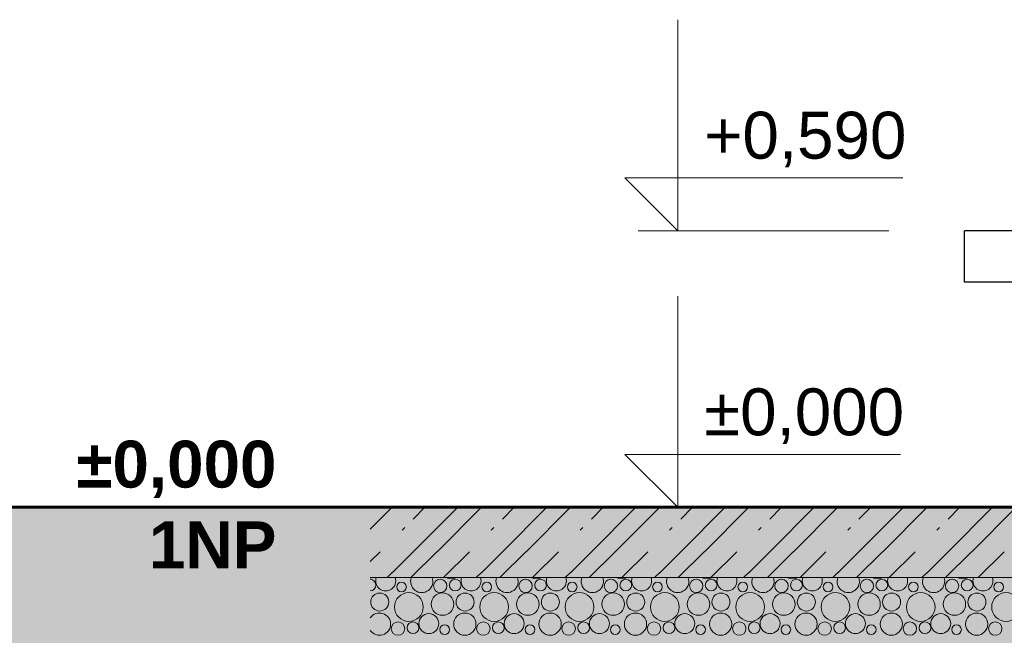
# Model space of a CAD drawing. Header units: millimetres. Extents: x 1794573 to 1818738, y -4558 to 6447.
# Tile 2 of 245: x 1797932 to 1800031, y -273 to 1040. Entities that reach past the tile are written whole.
import ezdxf

# ---------------------------------------------------------------- set-up
doc = ezdxf.new("R2010")
doc.units = ezdxf.units.MM
doc.header["$MEASUREMENT"] = 0
doc.linetypes.add('Wipeout_Contour', pattern=[1000, 0, -1000])
for name, color, linetype in [('2 - KÓTA NS.2D', 7, 'Continuous'), ('4 - OBKLADY VNITŘNÍ.3D', 7, 'Continuous'), ('5 - SRUB - STĚNY NOSNÉ.4D', 7, 'Continuous'), ('6 - ROUBENKA - ZÁBRADLÍ.5D', 7, 'Continuous'), ('Konstrukce – Dělicí čáry vrstev', 7, 'Continuous'), ('Výplně - Povrchové', 7, 'Continuous'), ('Výplně – Řezové', 7, 'Continuous')]:
    doc.layers.add(name, color=color, linetype=linetype)
doc.styles.add('GENEROVANÝ_STYL_1', font='Arial.ttf')
doc.styles.add('GENEROVANÝ_STYL_2', font='Arial Bold.ttf')

# ---------------------------------------------------------------- blocks, each defined once
blk = doc.blocks.new('Řez_33', base_point=(1118812.4, 0))
at = {"color": 254, "linetype": 'Wipeout_Contour', "lineweight": 0, "ltscale": 10801558.42783133}
blk.add_wipeout([(1800416.5, 480), (1800416.5, 510), (1800416.5, 550), (1800416.5, 590), (1799946.5, 590), (1799946.5, 480)], dxfattribs=at).dxf.layer = 'Výplně - Povrchové'
at = {"layer": '6 - ROUBENKA - ZÁBRADLÍ.5D', "color": 7, "linetype": 'Continuous', "lineweight": 30}
for p, q in [((1800416.5, 590), (1799946.5, 590)), ((1799946.5, 480), (1799946.5, 590)), ((1800416.5, 550), (1800416.5, 590)), ((1800416.5, 510), (1800416.5, 550)), ((1800416.5, 480), (1800416.5, 510)), ((1800416.5, 480), (1799946.5, 480))]:
    blk.add_line(p, q, dxfattribs=at)
blk = doc.blocks.new('*X40', base_point=(1118812.4, 0))
at = {"layer": 'Výplně – Řezové', "color": 7, "linetype": 'Continuous', "lineweight": 0}
for centre, radius in [((1798746.3, -169.8), 10.3), ((1798828.8, -167.7), 14.3), ((1798860.7, -165.9), 12.5), ((1798928.1, -169.8), 10.3), ((1799010.7, -167.7), 14.3), ((1799042.6, -165.9), 12.5), ((1799110, -169.8), 10.3), ((1799192.5, -167.7), 14.3), ((1799224.4, -165.9), 12.5), ((1799291.8, -169.8), 10.3), ((1799374.4, -167.7), 14.3), ((1799406.3, -165.9), 12.5), ((1799473.7, -169.8), 10.3), ((1799556.2, -167.7), 14.3), ((1799588.1, -165.9), 12.5), ((1799655.5, -169.8), 10.3), ((1799738.1, -167.7), 14.3), ((1799770, -165.9), 12.5), ((1799837.4, -169.8), 10.3), ((1799919.9, -167.7), 14.3), ((1799951.9, -165.9), 12.5), ((1800019.2, -169.8), 10.3), ((1798699.8, -202), 19.2), ((1798761.9, -212.6), 30.6), ((1798833.6, -206.4), 23.9), ((1798881.7, -202), 19.2), ((1798943.7, -212.6), 30.6), ((1799015.5, -206.4), 23.9), ((1799063.5, -202), 19.2), ((1799125.6, -212.6), 30.6), ((1799197.4, -206.4), 23.9), ((1799245.4, -202), 19.2), ((1799307.4, -212.6), 30.6), ((1799379.2, -206.4), 23.9), ((1799427.2, -202), 19.2), ((1799489.3, -212.6), 30.6), ((1799561.1, -206.4), 23.9), ((1799609.1, -202), 19.2), ((1799671.1, -212.6), 30.6), ((1799742.9, -206.4), 23.9), ((1799790.9, -202), 19.2), ((1799853, -212.6), 30.6), ((1799924.8, -206.4), 23.9), ((1799972.8, -202), 19.2), ((1800034.8, -212.6), 30.6), ((1798804.4, -248.1), 21.3), ((1798881.2, -249.1), 23.7), ((1798986.3, -248.1), 21.3), ((1799063, -249.1), 23.7), ((1799168.1, -248.1), 21.3), ((1799244.9, -249.1), 23.7), ((1799350, -248.1), 21.3), ((1799426.7, -249.1), 23.7), ((1799531.8, -248.1), 21.3), ((1799608.6, -249.1), 23.7), ((1799713.7, -248.1), 21.3), ((1799790.4, -249.1), 23.7), ((1799895.5, -248.1), 21.3), ((1799972.3, -249.1), 23.7), ((1798738.8, -258.7), 14.3), ((1798770.7, -256.9), 12.5), ((1798838.1, -260.8), 10.3), ((1798920.7, -258.7), 14.3), ((1798952.6, -256.9), 12.5), ((1799020, -260.8), 10.3), ((1799102.5, -258.7), 14.3), ((1799134.4, -256.9), 12.5), ((1799201.8, -260.8), 10.3), ((1799284.4, -258.7), 14.3), ((1799316.3, -256.9), 12.5), ((1799383.7, -260.8), 10.3), ((1799466.2, -258.7), 14.3), ((1799498.1, -256.9), 12.5), ((1799565.5, -260.8), 10.3), ((1799648.1, -258.7), 14.3), ((1799680, -256.9), 12.5), ((1799747.4, -260.8), 10.3), ((1799829.9, -258.7), 14.3), ((1799861.9, -256.9), 12.5), ((1799929.2, -260.8), 10.3), ((1800011.8, -258.7), 14.3)]:
    blk.add_circle(centre, radius, dxfattribs=at)
for centre, radius, start, end in [((1798670, -121.6), 30.6, 288.5385, 291.9115), ((1798678.9, -165.9), 12.5, 273.9616, 86.0384), ((1798712.6, -157.1), 21.3, 160.608, 19.392), ((1798789.3, -158.1), 23.7, 159.8511, 20.1489), ((1798851.9, -121.6), 30.6, 248.0885, 291.9115), ((1798894.4, -157.1), 21.3, 160.608, 19.392), ((1798971.2, -158.1), 23.7, 159.8511, 20.1489), ((1799033.7, -121.6), 30.6, 248.0885, 291.9115), ((1799076.3, -157.1), 21.3, 160.608, 19.392), ((1799153, -158.1), 23.7, 159.8511, 20.1489), ((1799215.6, -121.6), 30.6, 248.0885, 291.9115), ((1799258.1, -157.1), 21.3, 160.608, 19.392), ((1799334.9, -158.1), 23.7, 159.8511, 20.1489), ((1799397.4, -121.6), 30.6, 248.0885, 291.9115), ((1799440, -157.1), 21.3, 160.608, 19.392), ((1799516.7, -158.1), 23.7, 159.8511, 20.1489), ((1799579.3, -121.6), 30.6, 248.0885, 291.9115), ((1799621.8, -157.1), 21.3, 160.608, 19.392), ((1799698.6, -158.1), 23.7, 159.8511, 20.1489), ((1799761.1, -121.6), 30.6, 248.0885, 291.9115), ((1799803.7, -157.1), 21.3, 160.608, 19.392), ((1799880.4, -158.1), 23.7, 159.8511, 20.1489), ((1799943, -121.6), 30.6, 248.0885, 291.9115), ((1799985.5, -157.1), 21.3, 160.608, 19.392), ((1798699.3, -249.1), 23.7, 214.2229, 145.7771)]:
    blk.add_arc(centre, radius, start, end, dxfattribs=at)
blk = doc.blocks.new('*X41', base_point=(1118812.4, 0))
at = {"layer": 'Výplně – Řezové', "color": 7, "linetype": 'Continuous', "lineweight": 0}
for p, q in [((1798679.7, -46.8), (1798726.6, 0)), ((1798771.3, -94.7), (1798866, 0)), ((1798771.3, -25), (1798796.3, 0)), ((1798821.9, -94.7), (1798916.6, 0)), ((1798961.3, -94.7), (1799056, 0)), ((1798961.3, -25), (1798986.3, 0)), ((1799011.9, -94.7), (1799106.6, 0)), ((1799151.3, -94.7), (1799246, 0)), ((1799151.3, -25), (1799176.3, 0)), ((1799201.9, -94.7), (1799296.6, 0)), ((1799341.3, -94.7), (1799436, 0)), ((1799341.3, -25), (1799366.3, 0)), ((1799391.9, -94.7), (1799486.6, 0)), ((1799531.3, -94.7), (1799626, 0)), ((1799531.3, -25), (1799556.3, 0)), ((1799581.9, -94.7), (1799676.6, 0)), ((1799721.3, -94.7), (1799816, 0)), ((1799721.3, -25), (1799746.3, 0)), ((1799771.9, -94.7), (1799866.6, 0)), ((1799911.3, -94.7), (1800006, 0)), ((1799911.3, -25), (1799936.3, 0)), ((1799961.9, -94.7), (1800056.6, 0)), ((1798747.3, -48.9), (1798753, -43.3)), ((1798937.3, -48.9), (1798943, -43.3)), ((1799127.3, -48.9), (1799133, -43.3)), ((1799317.3, -48.9), (1799323, -43.3)), ((1799507.3, -48.9), (1799513, -43.3)), ((1799697.3, -48.9), (1799703, -43.3)), ((1799887.3, -48.9), (1799893, -43.3)), ((1798679.7, -115.9), (1798701, -94.7)), ((1798726.6, -139.4), (1798771.3, -94.7)), ((1798766, -150), (1798821.3, -94.7)), ((1798835.7, -150), (1798891, -94.7)), ((1798916.6, -139.4), (1798961.3, -94.7)), ((1798956, -150), (1799011.3, -94.7)), ((1799025.7, -150), (1799081, -94.7)), ((1799106.6, -139.4), (1799151.3, -94.7)), ((1799146, -150), (1799201.3, -94.7)), ((1799215.7, -150), (1799271, -94.7)), ((1799296.6, -139.4), (1799341.3, -94.7)), ((1799336, -150), (1799391.3, -94.7)), ((1799405.7, -150), (1799461, -94.7)), ((1799486.6, -139.4), (1799531.3, -94.7)), ((1799526, -150), (1799581.3, -94.7)), ((1799595.7, -150), (1799651, -94.7)), ((1799676.6, -139.4), (1799721.3, -94.7)), ((1799716, -150), (1799771.3, -94.7)), ((1799785.7, -150), (1799841, -94.7)), ((1799866.6, -139.4), (1799911.3, -94.7)), ((1799906, -150), (1799961.3, -94.7)), ((1799975.7, -150), (1800031, -94.7)), ((1798715.4, -150), (1798726.6, -138.8)), ((1798905.4, -150), (1798916.6, -138.8)), ((1799095.4, -150), (1799106.6, -138.8)), ((1799285.4, -150), (1799296.6, -138.8)), ((1799475.4, -150), (1799486.6, -138.8)), ((1799665.4, -150), (1799676.6, -138.8)), ((1799855.4, -150), (1799866.6, -138.8))]:
    blk.add_line(p, q, dxfattribs=at)
blk = doc.blocks.new('Řez_39', base_point=(1118812.4, 0))
at = {"layer": '5 - SRUB - STĚNY NOSNÉ.4D', "color": 7, "linetype": 'Continuous', "lineweight": 60}
blk.add_line((1814611.1, 0), (1798679.7, 0), dxfattribs=at)
at = {"layer": 'Konstrukce – Dělicí čáry vrstev', "color": 7, "linetype": 'Continuous', "lineweight": 0}
blk.add_line((1814611.1, -150), (1798679.7, -150), dxfattribs=at)
at = {"layer": '5 - SRUB - STĚNY NOSNÉ.4D', "lineweight": 0}
for name in ['*X41', '*X40']:
    blk.add_blockref(name, (1118812.4, 0), dxfattribs=at)
blk = doc.blocks.new('Kóta_1', base_point=(1799335, 0))
at = {"layer": '2 - KÓTA NS.2D', "color": 96, "linetype": 'Continuous', "lineweight": 15, "true_color": 0x007d00}
for p, q in [((1799335, 590), (1799335, 1040)), ((1799335, 590), (1799222.5, 702.5)), ((1799222.5, 702.5), (1799335, 702.5)), ((1799335, 702.5), (1799814.5, 702.5)), ((1799335, 0), (1799335, 450)), ((1799335, 0), (1799222.5, 112.5)), ((1799222.5, 112.5), (1799335, 112.5)), ((1799335, 112.5), (1799809.7, 112.5))]:
    blk.add_line(p, q, dxfattribs=at)
at = {"layer": '2 - KÓTA NS.2D', "color": 96, "linetype": 'Continuous', "lineweight": 0, "true_color": 0x007d00}
for p, q in [((1799335, 590), (1799250.6, 590)), ((1799335, 590), (1799785, 590)), ((1799335, 0), (1799250.6, 0)), ((1799335, 0), (1799785, 0))]:
    blk.add_line(p, q, dxfattribs=at)
at = {"layer": '2 - KÓTA NS.2D', "color": 96, "lineweight": 0, "true_color": 0x007d00, "char_height": 100, "attachment_point": 7, "style": 'GENEROVANÝ_STYL_1'}
for s, insert in [('\\A1;{\\pql;\\fArial|b0|i0|c0|p0;\\W1.000000;+0,590}', (1799391.3, 725)), ('\\A1;{\\pql;\\fArial|b0|i0|c0|p0;\\W1.000000;±0,000}', (1799391.3, 135))]:
    blk.add_mtext(s, dxfattribs=dict(at, insert=insert))
blk = doc.blocks.new('P1 POHLED JIŽNÍ_STORY_MARKER', base_point=(1118812.4, 0))
at = {"color": 96, "linetype": 'Continuous', "lineweight": 0, "true_color": 0x007d00}
for p in [(1798061.3, 0), (1798679.7, 0)]:
    blk.add_line(p, (1798479.7, 0), dxfattribs=at)
blk.add_point((1798679.7, 0), dxfattribs=at)
blk.add_point((1798679.7, 0), dxfattribs=at)
blk.add_point((1798679.7, 0), dxfattribs=at)
at = {"color": 96, "lineweight": 0, "true_color": 0x007d00, "insert": (1798479.7, 142.1), "char_height": 100, "attachment_point": 3, "line_spacing_factor": 1.032074, "style": 'GENEROVANÝ_STYL_2'}
blk.add_mtext('\\A1;{\\pqr;\\pt0;\\fArial|b1|i0|c0|p0;\\W1.000000;±0,000\\P\\pqr;\\pt0;\\fArial|b1|i0|c0|p0;\\W1.000000;\\fArial|b1|i0|c0|p0;\\W1.000000;\\fArial|b1|i0|c0|p0;\\W1.000000;1NP}', dxfattribs=at)

msp = doc.modelspace()

# ---------------------------------------------------------------- hatches: boundary and pattern name
at = {"layer": '4 - OBKLADY VNITŘNÍ.3D', "linetype": 'Continuous', "lineweight": 0}
msp.add_hatch(color=255, dxfattribs=at).paths.add_polyline_path([(1794573.3, 0), (1818737.8, 0), (1818737.8, -4557.8), (1794573.3, -4557.8)])

# ---------------------------------------------------------------- linework, layer by layer
at = {"layer": '4 - OBKLADY VNITŘNÍ.3D', "color": 7, "linetype": 'Continuous', "lineweight": 60, "flags": 128}
msp.add_lwpolyline([(1794573.3, 0), (1818737.8, 0), (1818737.8, -4557.8), (1794573.3, -4557.8)], close=True, dxfattribs=at)

# ---------------------------------------------------------------- block references
at = {"linetype": 'Continuous', "lineweight": 0}
msp.add_blockref('P1 POHLED JIŽNÍ_STORY_MARKER', (1118812.4, 0), dxfattribs=at)
at = {"layer": '2 - KÓTA NS.2D', "color": 96, "linetype": 'Continuous', "lineweight": 0, "true_color": 0x007d00}
msp.add_blockref('Kóta_1', (1799335, 0), dxfattribs=at)
at = {"layer": '5 - SRUB - STĚNY NOSNÉ.4D', "lineweight": 0}
msp.add_blockref('Řez_39', (1118812.4, 0), dxfattribs=at)
at = {"layer": '6 - ROUBENKA - ZÁBRADLÍ.5D', "lineweight": 0}
msp.add_blockref('Řez_33', (1118812.4, 0), dxfattribs=at)

doc.saveas('drawing.dxf')
